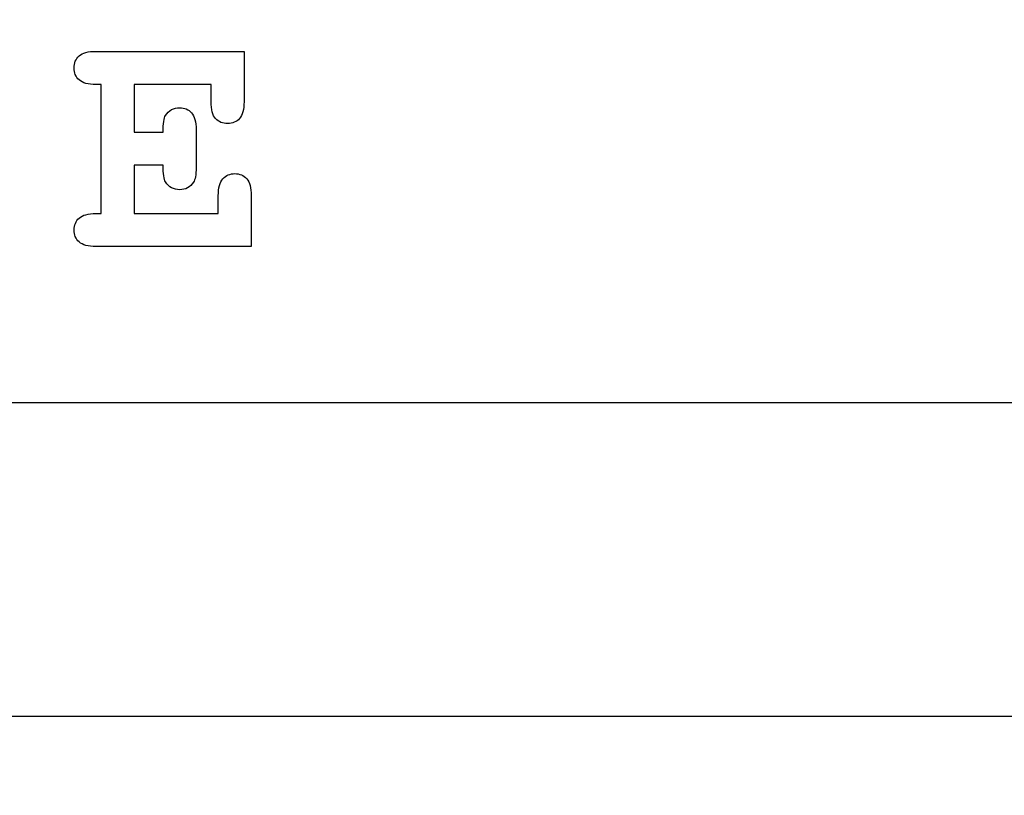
# Model space of a CAD drawing. Header units: millimetres. Extents: x -429 to 420, y -314 to 480.
# Tile 71 of 143: x 12 to 27, y -144 to -132. Entities that reach past the tile are written whole.
import ezdxf

# ---------------------------------------------------------------- set-up
doc = ezdxf.new("R2010")
doc.units = ezdxf.units.MM
doc.header["$MEASUREMENT"] = 0
doc.layers.add('Layer 1', color=7, linetype='Continuous')

msp = doc.modelspace()

# ---------------------------------------------------------------- linework, layer by layer
at = {"layer": 'Layer 1', "color": 7, "lineweight": 25}
for points, knots in [([(47.0407, -73.6678), (47.0407, -73.6678), (59.9725, -73.6678), (59.9725, -73.6678), (59.9725, -73.6678), (59.9725, -73.6678), (59.9725, -44.6872), (59.9725, -44.6872), (59.9725, -44.6872), (59.9725, -42.9452), (58.5602, -41.5328), (56.8181, -41.5328), (56.8181, -41.5328), (56.8181, -41.5328), (-42.0022, -41.5329), (-42.0022, -41.5329), (-42.0022, -41.5329), (-43.7442, -41.5329), (-45.1566, -42.9452), (-45.1566, -44.6873), (-45.1566, -44.6873), (-45.1566, -44.6873), (-45.1566, -73.6679), (-45.1566, -73.6679), (-45.1566, -73.6679), (-45.1566, -73.6679), (-32.2245, -73.6678), (-32.2245, -73.6678), (-32.2245, -73.6678), (-32.2245, -73.6678), (-32.0938, -73.6678), (-32.0938, -73.6678), (-32.0938, -73.6678), (-32.0938, -73.6678), (-32.0938, -78.3454), (-32.0938, -78.3454), (-32.0938, -78.3454), (-32.0938, -78.3454), (-32.2245, -78.3454), (-32.2245, -78.3454), (-32.2245, -78.3454), (-32.2245, -78.3454), (-45.1565, -78.3454), (-45.1565, -78.3454), (-45.1565, -78.3454), (-45.1565, -78.3454), (-45.1565, -92.1905), (-45.1565, -92.1905), (-45.1565, -92.1905), (-45.1565, -92.1905), (-45.1565, -106.9103), (-45.1565, -106.9103), (-45.1565, -106.9103), (-45.1565, -106.9103), (-32.2245, -106.9104), (-32.2245, -106.9104), (-32.2245, -106.9104), (-32.2245, -106.9104), (-32.0938, -106.9104), (-32.0938, -106.9104), (-32.0938, -106.9104), (-32.0938, -106.9104), (-32.0938, -111.5073), (-32.0938, -111.5073), (-32.0938, -111.5073), (-32.0938, -111.5073), (-45.1565, -111.507), (-45.1565, -111.507), (-45.1565, -111.507), (-45.1565, -111.507), (-45.1565, -129.7614), (-45.1565, -129.7614), (-45.1565, -129.7614), (-45.1565, -129.7614), (-45.1565, -137.9436), (-45.1565, -137.9436), (-45.1565, -137.9436), (-45.1565, -138.0124), (-45.1467, -138.0844), (-45.1322, -138.1574), (-45.1322, -138.1574), (-45.1322, -138.1574), (-32.112, -138.1574), (-32.112, -138.1574), (-32.112, -138.1574), (-32.112, -138.1574), (-32.112, -142.8349), (-32.112, -142.8349), (-32.112, -142.8349), (-32.112, -142.8349), (-45.1565, -142.8349), (-45.1565, -142.8349), (-45.1565, -142.8349), (-45.1565, -142.8349), (-45.1565, -155.0415), (-45.1565, -155.0415), (-45.1565, -155.0415), (-45.1565, -155.0415), (-45.1565, -169.7613), (-45.1565, -169.7613), (-45.1565, -169.7613), (-45.1565, -169.7613), (-32.2245, -169.7612), (-32.2245, -169.7612), (-32.2245, -169.7612), (-32.2245, -169.7612), (-32.0938, -169.7612), (-32.0938, -169.7612), (-32.0938, -169.7612), (-32.0938, -169.7612), (-32.0938, -174.3205), (-32.0938, -174.3205), (-32.0938, -174.3205), (-32.0938, -174.3205), (-32.2245, -174.3205), (-32.2245, -174.3205), (-32.2245, -174.3205), (-32.2245, -174.3205), (-45.1565, -174.3205), (-45.1565, -174.3205), (-45.1565, -174.3205), (-45.1565, -174.3205), (-45.1565, -174.4388), (-45.1565, -174.4388), (-45.1565, -174.4388), (-45.1565, -174.4388), (-45.1565, -192.6122), (-45.1565, -192.6122), (-45.1565, -192.6122), (-45.1565, -192.6122), (-45.1565, -202.805), (-45.1565, -202.805), (-45.1565, -202.805), (-45.1565, -202.805), (-32.2245, -202.805), (-32.2245, -202.805), (-32.2245, -202.805), (-32.2245, -202.805), (-32.0938, -202.805), (-32.0938, -202.805), (-32.0938, -202.805), (-32.0938, -202.805), (-32.0938, -207.4826), (-32.0938, -207.4826), (-32.0938, -207.4826), (-32.0938, -207.4826), (-32.2245, -207.4826), (-32.2245, -207.4826), (-32.2245, -207.4826), (-32.2245, -207.4826), (-45.1565, -207.4826), (-45.1565, -207.4826), (-45.1565, -207.4826), (-45.1565, -207.4826), (-45.1565, -236.0354), (-45.1565, -236.0354), (-45.1565, -236.0354), (-45.1565, -237.7774), (-43.7442, -239.1898), (-42.0021, -239.1898), (-42.0021, -239.1898), (-42.0021, -239.1898), (56.8184, -239.1898), (56.8184, -239.1898), (56.8184, -239.1898), (58.5604, -239.1898), (59.9728, -237.7775), (59.9728, -236.0354), (59.9728, -236.0354), (59.9728, -236.0354), (59.9728, -207.4826), (59.9728, -207.4826), (59.9728, -207.4826), (59.9728, -207.4826), (47.041, -207.4826), (47.041, -207.4826), (47.041, -207.4826), (47.041, -207.4826), (46.9103, -207.4826), (46.9103, -207.4826), (46.9103, -207.4826), (46.9103, -207.4826), (46.9103, -202.805), (46.9103, -202.805), (46.9103, -202.805), (46.9103, -202.805), (47.041, -202.805), (47.041, -202.805), (47.041, -202.805), (47.041, -202.805), (59.9727, -202.805), (59.9727, -202.805), (59.9727, -202.805), (59.9727, -202.805), (59.9727, -174.3208), (59.9727, -174.3208), (59.9727, -174.3208), (59.9727, -174.3208), (47.041, -174.3208), (47.041, -174.3208), (47.041, -174.3208), (47.041, -174.3208), (46.9103, -174.3208), (46.9103, -174.3208), (46.9103, -174.3208), (46.9103, -174.3208), (46.9103, -169.7615), (46.9103, -169.7615), (46.9103, -169.7615), (46.9103, -169.7615), (47.041, -169.7615), (47.041, -169.7615), (47.041, -169.7615), (47.041, -169.7615), (59.9727, -169.7615), (59.9727, -169.7615), (59.9727, -169.7615), (59.9727, -169.7615), (59.9727, -168.8495), (59.9727, -168.8495), (59.9727, -168.8495), (59.9727, -168.8495), (59.9727, -142.8351), (59.9727, -142.8351), (59.9727, -142.8351), (59.9727, -142.8351), (46.9283, -142.8351), (46.9283, -142.8351), (46.9283, -142.8351), (46.9283, -142.8351), (46.9283, -138.1576), (46.9283, -138.1576), (46.9283, -138.1576), (46.9283, -138.1576), (59.9484, -138.1576), (59.9484, -138.1576), (59.9484, -138.1576), (59.963, -138.0846), (59.9727, -138.0126), (59.9727, -137.9438), (59.9727, -137.9438), (59.9727, -137.9438), (59.9727, -112.3014), (59.9727, -112.3014), (59.9727, -112.3014), (59.9727, -112.3014), (59.9727, -111.5074), (59.9727, -111.5074), (59.9727, -111.5074), (59.9727, -111.5074), (46.91, -111.5077), (46.91, -111.5077), (46.91, -111.5077), (46.91, -111.5077), (46.91, -106.9108), (46.91, -106.9108), (46.91, -106.9108), (46.91, -106.9108), (47.0407, -106.9109), (47.0407, -106.9109), (47.0407, -106.9109), (47.0407, -106.9109), (59.9725, -106.9109), (59.9725, -106.9109), (59.9725, -106.9109), (59.9725, -106.9109), (59.9725, -106.8302), (59.9725, -106.8302), (59.9725, -106.8302), (59.9725, -106.8302), (59.9725, -78.3454), (59.9725, -78.3454), (59.9725, -78.3454), (59.9725, -78.3454), (47.0407, -78.3454), (47.0407, -78.3454), (47.0407, -78.3454), (47.0407, -78.3454), (46.91, -78.3454), (46.91, -78.3454), (46.91, -78.3454), (46.91, -78.3454), (46.91, -73.6678), (46.91, -73.6678), (46.91, -73.6678), (46.91, -73.6678), (47.0407, -73.6678), (47.0407, -73.6678)], [0, 0, 0, 0, 0.0136986, 0.0136986, 0.0136986, 0.0136986, 0.0273973, 0.0273973, 0.0273973, 0.0273973, 0.0410959, 0.0410959, 0.0410959, 0.0410959, 0.0547945, 0.0547945, 0.0547945, 0.0547945, 0.0684932, 0.0684932, 0.0684932, 0.0684932, 0.0821918, 0.0821918, 0.0821918, 0.0821918, 0.0958904, 0.0958904, 0.0958904, 0.0958904, 0.109589, 0.109589, 0.109589, 0.109589, 0.1232877, 0.1232877, 0.1232877, 0.1232877, 0.1369863, 0.1369863, 0.1369863, 0.1369863, 0.1506849, 0.1506849, 0.1506849, 0.1506849, 0.1643836, 0.1643836, 0.1643836, 0.1643836, 0.1780822, 0.1780822, 0.1780822, 0.1780822, 0.1917808, 0.1917808, 0.1917808, 0.1917808, 0.2054795, 0.2054795, 0.2054795, 0.2054795, 0.2191781, 0.2191781, 0.2191781, 0.2191781, 0.2328767, 0.2328767, 0.2328767, 0.2328767, 0.2465753, 0.2465753, 0.2465753, 0.2465753, 0.260274, 0.260274, 0.260274, 0.260274, 0.2739726, 0.2739726, 0.2739726, 0.2739726, 0.2876712, 0.2876712, 0.2876712, 0.2876712, 0.3013699, 0.3013699, 0.3013699, 0.3013699, 0.3150685, 0.3150685, 0.3150685, 0.3150685, 0.3287671, 0.3287671, 0.3287671, 0.3287671, 0.3424658, 0.3424658, 0.3424658, 0.3424658, 0.3561644, 0.3561644, 0.3561644, 0.3561644, 0.369863, 0.369863, 0.369863, 0.369863, 0.3835616, 0.3835616, 0.3835616, 0.3835616, 0.3972603, 0.3972603, 0.3972603, 0.3972603, 0.4109589, 0.4109589, 0.4109589, 0.4109589, 0.4246575, 0.4246575, 0.4246575, 0.4246575, 0.4383562, 0.4383562, 0.4383562, 0.4383562, 0.4520548, 0.4520548, 0.4520548, 0.4520548, 0.4657534, 0.4657534, 0.4657534, 0.4657534, 0.4794521, 0.4794521, 0.4794521, 0.4794521, 0.4931507, 0.4931507, 0.4931507, 0.4931507, 0.5068493, 0.5068493, 0.5068493, 0.5068493, 0.5205479, 0.5205479, 0.5205479, 0.5205479, 0.5342466, 0.5342466, 0.5342466, 0.5342466, 0.5479452, 0.5479452, 0.5479452, 0.5479452, 0.5616438, 0.5616438, 0.5616438, 0.5616438, 0.5753425, 0.5753425, 0.5753425, 0.5753425, 0.5890411, 0.5890411, 0.5890411, 0.5890411, 0.6027397, 0.6027397, 0.6027397, 0.6027397, 0.6164384, 0.6164384, 0.6164384, 0.6164384, 0.630137, 0.630137, 0.630137, 0.630137, 0.6438356, 0.6438356, 0.6438356, 0.6438356, 0.6575342, 0.6575342, 0.6575342, 0.6575342, 0.6712329, 0.6712329, 0.6712329, 0.6712329, 0.6849315, 0.6849315, 0.6849315, 0.6849315, 0.6986301, 0.6986301, 0.6986301, 0.6986301, 0.7123288, 0.7123288, 0.7123288, 0.7123288, 0.7260274, 0.7260274, 0.7260274, 0.7260274, 0.739726, 0.739726, 0.739726, 0.739726, 0.7534247, 0.7534247, 0.7534247, 0.7534247, 0.7671233, 0.7671233, 0.7671233, 0.7671233, 0.7808219, 0.7808219, 0.7808219, 0.7808219, 0.7945205, 0.7945205, 0.7945205, 0.7945205, 0.8082192, 0.8082192, 0.8082192, 0.8082192, 0.8219178, 0.8219178, 0.8219178, 0.8219178, 0.8356164, 0.8356164, 0.8356164, 0.8356164, 0.8493151, 0.8493151, 0.8493151, 0.8493151, 0.8630137, 0.8630137, 0.8630137, 0.8630137, 0.8767123, 0.8767123, 0.8767123, 0.8767123, 0.890411, 0.890411, 0.890411, 0.890411, 0.9041096, 0.9041096, 0.9041096, 0.9041096, 0.9178082, 0.9178082, 0.9178082, 0.9178082, 0.9315068, 0.9315068, 0.9315068, 0.9315068, 0.9452055, 0.9452055, 0.9452055, 0.9452055, 0.9589041, 0.9589041, 0.9589041, 0.9589041, 0.9726027, 0.9726027, 0.9726027, 0.9726027, 1, 1, 1, 1]), ([(-24.2447, -138.1574), (-24.2447, -138.1574), (39.0611, -138.1574), (39.0611, -138.1574), (39.0611, -138.1574), (39.0611, -138.1574), (39.0611, -142.8349), (39.0611, -142.8349), (39.0611, -142.8349), (39.0611, -142.8349), (-24.2447, -142.8349), (-24.2447, -142.8349), (-24.2447, -142.8349), (-24.2447, -142.8349), (-24.2447, -138.1574), (-24.2447, -138.1574)], [0, 0, 0, 0, 0.2, 0.2, 0.2, 0.2, 0.4, 0.4, 0.4, 0.4, 0.6, 0.6, 0.6, 0.6, 1, 1, 1, 1])]:
    msp.add_open_spline(points, degree=3, knots=knots, dxfattribs=at)
at = {"layer": 'Layer 1', "color": 114}
msp.add_open_spline([(15.5119, -134.7406), (15.4383, -134.7406), (15.3788, -134.7657), (15.333, -134.8163), (15.333, -134.8163), (15.2875, -134.8668), (15.2645, -134.951), (15.2645, -135.0695), (15.2645, -135.0695), (15.2645, -135.0695), (15.2645, -135.3359), (15.2645, -135.3359), (15.2645, -135.3359), (15.2645, -135.3359), (14.0093, -135.3359), (14.0093, -135.3359), (14.0093, -135.3359), (14.0093, -135.3359), (14.0093, -134.6136), (14.0093, -134.6136), (14.0093, -134.6136), (14.0093, -134.6136), (14.4414, -134.6136), (14.4414, -134.6136), (14.4414, -134.6136), (14.4414, -134.7432), (14.4533, -134.8266), (14.4774, -134.8634), (14.4774, -134.8634), (14.5269, -134.9417), (14.5973, -134.9809), (14.6885, -134.9809), (14.6885, -134.9809), (14.775, -134.9809), (14.8435, -134.9433), (14.8949, -134.8679), (14.8949, -134.8679), (14.9206, -134.8311), (14.9333, -134.7592), (14.9333, -134.652), (14.9333, -134.652), (14.9333, -134.652), (14.9333, -134.0855), (14.9333, -134.0855), (14.9333, -134.0855), (14.9333, -133.967), (14.9105, -133.8828), (14.8648, -133.8323), (14.8648, -133.8323), (14.8193, -133.7818), (14.7603, -133.7566), (14.6883, -133.7566), (14.6883, -133.7566), (14.597, -133.7566), (14.5266, -133.7958), (14.4772, -133.8741), (14.4772, -133.8741), (14.4531, -133.9109), (14.4412, -133.9934), (14.4412, -134.1212), (14.4412, -134.1212), (14.4412, -134.1212), (14.0091, -134.1212), (14.0091, -134.1212), (14.0091, -134.1212), (14.0091, -134.1212), (14.0091, -133.4108), (14.0091, -133.4108), (14.0091, -133.4108), (14.0091, -133.4108), (15.1563, -133.4108), (15.1563, -133.4108), (15.1563, -133.4108), (15.1563, -133.4108), (15.1563, -133.6674), (15.1563, -133.6674), (15.1563, -133.6674), (15.1563, -133.7859), (15.1791, -133.8698), (15.2248, -133.9195), (15.2248, -133.9195), (15.2703, -133.969), (15.3301, -133.9938), (15.4037, -133.9938), (15.4037, -133.9938), (15.4773, -133.9938), (15.5365, -133.9687), (15.5812, -133.9181), (15.5812, -133.9181), (15.6259, -133.8675), (15.6484, -133.7842), (15.6484, -133.6673), (15.6484, -133.6673), (15.6484, -133.6673), (15.6484, -132.9185), (15.6484, -132.9185), (15.6484, -132.9185), (15.6484, -132.9185), (13.4405, -132.9161), (13.4405, -132.9161), (13.4405, -132.9161), (13.322, -132.9161), (13.2378, -132.9389), (13.1873, -132.9846), (13.1873, -132.9846), (13.137, -133.0301), (13.1116, -133.0896), (13.1116, -133.1635), (13.1116, -133.1635), (13.1116, -133.2371), (13.1367, -133.2966), (13.1873, -133.3424), (13.1873, -133.3424), (13.2376, -133.3879), (13.322, -133.4107), (13.4405, -133.4107), (13.4405, -133.4107), (13.4405, -133.4107), (13.5172, -133.4108), (13.5172, -133.4108), (13.5172, -133.4108), (13.5172, -133.4108), (13.5172, -135.3354), (13.5172, -135.3354), (13.5172, -135.3354), (13.5172, -135.3354), (13.4405, -135.3353), (13.4405, -135.3353), (13.4405, -135.3353), (13.3238, -135.3353), (13.2397, -135.3583), (13.1886, -135.4038), (13.1886, -135.4038), (13.1375, -135.4493), (13.1119, -135.5083), (13.1119, -135.5803), (13.1119, -135.5803), (13.1119, -135.6539), (13.137, -135.7134), (13.1876, -135.7592), (13.1876, -135.7592), (13.2379, -135.8047), (13.3223, -135.8275), (13.4408, -135.8275), (13.4408, -135.8275), (13.4408, -135.8275), (15.7566, -135.8275), (15.7566, -135.8275), (15.7566, -135.8275), (15.7566, -135.8275), (15.7566, -135.0692), (15.7566, -135.0692), (15.7566, -135.0692), (15.7566, -134.9507), (15.7338, -134.8665), (15.6881, -134.816), (15.6881, -134.816), (15.6429, -134.7657), (15.5839, -134.7406), (15.5119, -134.7406)], degree=3, knots=[0, 0, 0, 0, 0.0243902, 0.0243902, 0.0243902, 0.0243902, 0.0487805, 0.0487805, 0.0487805, 0.0487805, 0.0731707, 0.0731707, 0.0731707, 0.0731707, 0.097561, 0.097561, 0.097561, 0.097561, 0.1219512, 0.1219512, 0.1219512, 0.1219512, 0.1463415, 0.1463415, 0.1463415, 0.1463415, 0.1707317, 0.1707317, 0.1707317, 0.1707317, 0.195122, 0.195122, 0.195122, 0.195122, 0.2195122, 0.2195122, 0.2195122, 0.2195122, 0.2439024, 0.2439024, 0.2439024, 0.2439024, 0.2682927, 0.2682927, 0.2682927, 0.2682927, 0.2926829, 0.2926829, 0.2926829, 0.2926829, 0.3170732, 0.3170732, 0.3170732, 0.3170732, 0.3414634, 0.3414634, 0.3414634, 0.3414634, 0.3658537, 0.3658537, 0.3658537, 0.3658537, 0.3902439, 0.3902439, 0.3902439, 0.3902439, 0.4146341, 0.4146341, 0.4146341, 0.4146341, 0.4390244, 0.4390244, 0.4390244, 0.4390244, 0.4634146, 0.4634146, 0.4634146, 0.4634146, 0.4878049, 0.4878049, 0.4878049, 0.4878049, 0.5121951, 0.5121951, 0.5121951, 0.5121951, 0.5365854, 0.5365854, 0.5365854, 0.5365854, 0.5609756, 0.5609756, 0.5609756, 0.5609756, 0.5853659, 0.5853659, 0.5853659, 0.5853659, 0.6097561, 0.6097561, 0.6097561, 0.6097561, 0.6341463, 0.6341463, 0.6341463, 0.6341463, 0.6585366, 0.6585366, 0.6585366, 0.6585366, 0.6829268, 0.6829268, 0.6829268, 0.6829268, 0.7073171, 0.7073171, 0.7073171, 0.7073171, 0.7317073, 0.7317073, 0.7317073, 0.7317073, 0.7560976, 0.7560976, 0.7560976, 0.7560976, 0.7804878, 0.7804878, 0.7804878, 0.7804878, 0.804878, 0.804878, 0.804878, 0.804878, 0.8292683, 0.8292683, 0.8292683, 0.8292683, 0.8536585, 0.8536585, 0.8536585, 0.8536585, 0.8780488, 0.8780488, 0.8780488, 0.8780488, 0.902439, 0.902439, 0.902439, 0.902439, 0.9268293, 0.9268293, 0.9268293, 0.9268293, 0.9512195, 0.9512195, 0.9512195, 0.9512195, 1, 1, 1, 1], dxfattribs=at)

doc.saveas('drawing.dxf')
